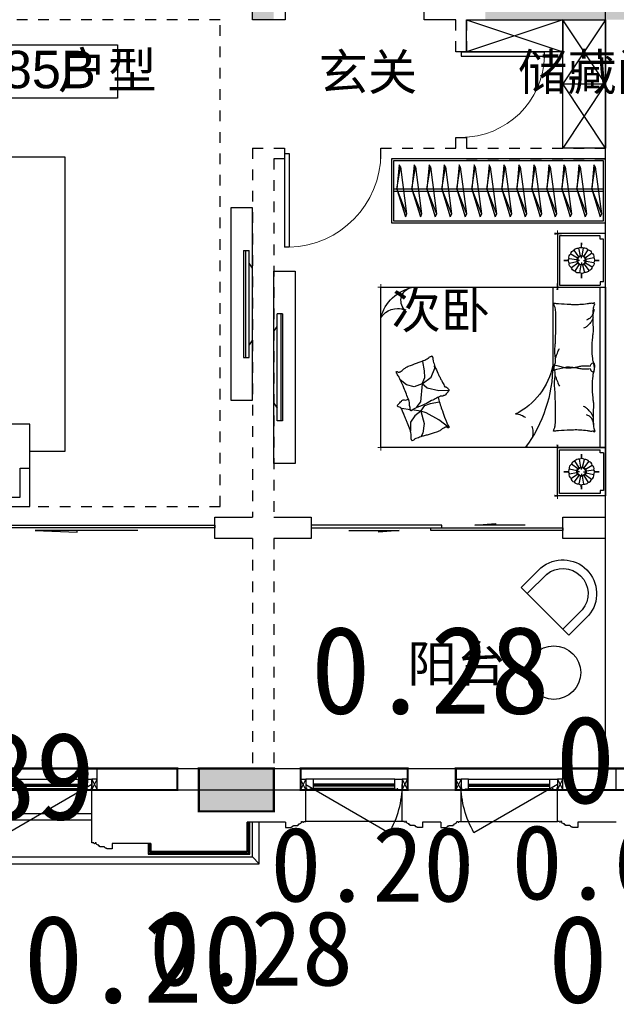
# Model space of a CAD drawing. Header units: millimetres. Extents: x 296296 to 297283, y 219875 to 220035.
# Tile 246 of 256: x 297198.7 to 297204.27, y 220000.78 to 220009.99. Entities that reach past the tile are written whole.
import ezdxf

# ---------------------------------------------------------------- set-up
doc = ezdxf.new("R2010")
doc.units = ezdxf.units.MM
for name, pattern in [('185洋房-中间套（报建版）-旧规$0$DASH', [0.35, 0.25, -0.1]), ('185洋房-中间套（报建版）-旧规$0$洋房户型$0$_DASH', [0.6, 0.4, -0.2]), ('185洋房-中间套（报建版）-旧规$0$洋房户型$0$CONTINOUS', [0]), ('185洋房-中间套（报建版）-旧规$0$洋房户型$0$XU-140-SF-N1$0$DASH', [0.35, 0.25, -0.1]), ('CONTINOUS', [0])]:
    doc.linetypes.add(name, pattern=pattern)
doc.layers.add('$面积结果', color=7, linetype='Continuous')
doc.layers.add('面校面积', color=1, linetype='CONTINOUS', lineweight=0)
doc.layers.add('面积-基底-基底-1', color=11, linetype='Continuous', lineweight=0)
doc.styles.add('dw', font='simhei.ttf')
doc.styles.get("Standard").update_dxf_attribs({"font": 'arial.ttf'})

# ---------------------------------------------------------------- blocks, each defined once
blk = doc.blocks.new('wy53eu64i765i57i78i')
blk.add_hatch(color=253).paths.add_polyline_path([(995074.9, 179658.4), (995074.9, 179258.4), (994374.9, 179258.4), (994374.9, 179658.4)], flags=0)
at = {"color": 253}
blk.add_lwpolyline([(995074.9, 179658.4), (995074.9, 179258.4), (994374.9, 179258.4), (994374.9, 179658.4), (995074.9, 179658.4)], close=True, dxfattribs=at)
blk = doc.blocks.new('sayea5yuteaytuytrauyt')
h = blk.add_hatch()
h.set_pattern_fill('钢筋混凝土', color=253, scale=100)
h.set_pattern_definition([(45, (0, 0), (-176.776695, 176.776695), []), (50, (0, 0), (717.26018, -62.75213), [75, -825]), (355, (0, 0), (-138.75133, 752.19213), [60, -660]), (100.4514, (59.8, -5.2), (578.5094, 689.43954), [63.7402, -701.1421]), (46.1842, (0, 200), (1067.24105, -165.519), [112.5, -1237.5]), (96.6356, (88.9, 186.2), (934.6627, 974.1179), [95.6103, -1051.713]), (351.1842, (0, 200), (934.662, 974.1186), [90, -990]), (21, (100, 150), (596.90705, -402.6189), [75, -825]), (326, (100, 150), (243.31533, 725.15005), [60, -660]), (71.4514, (149.74, 116.45), (840.22263, 322.5305), [63.7402, -701.1421]), (37.5, (0, 0), (12.159855, 332.893854), [0, -652, 0, -670, 0, -662.5]), (7.5, (0, 0), (263.06954, 394.41171), [0, -382, 0, -637, 0, -252.5]), (327.5, (-223, 0), (533.822436, -22.55487), [0, -250, 0, -780, 0, -1035]), (317.5, (-323, 0), (583.18617, 100.10498), [0, -325, 0, -518, 0, -735])])
h.paths.add_polyline_path([(1007424.9, 89058.4), (1007424.9, 87258.4), (1007174.9, 87258.4), (1007174.9, 89058.4)])
h.paths.add_polyline_path([(1021574.9, 89058.4), (1021574.9, 87258.4), (1021324.9, 87258.4), (1021324.9, 89058.4)])
h.paths.add_polyline_path([(989374.9, 89058.4), (989374.9, 87258.4), (989124.9, 87258.4), (989124.9, 89058.4)])
h.paths.add_polyline_path([(1039624.9, 89058.4), (1039624.9, 87258.4), (1039374.9, 87258.4), (1039374.9, 89058.4)])
h.paths.add_polyline_path([(1014474.9, 87858.4), (1014474.9, 84858.4), (1014274.9, 84858.4), (1014274.9, 87858.4)])
h.paths.add_polyline_path([(1044574.9, 92958.4), (1044574.9, 91158.4), (1044374.9, 91158.4), (1044374.9, 92758.4), (1044074.9, 92758.4), (1044074.9, 92958.4)])
h.paths.add_polyline_path([(984374.9, 92758.4), (984374.9, 91158.4), (984174.9, 91158.4), (984174.9, 92958.4), (984674.9, 92958.4), (984674.9, 92758.4)])
h.paths.add_polyline_path([(1027974.9, 92758.4), (1027974.9, 91258.4), (1027774.9, 91258.4), (1027774.9, 92958.4), (1028324.9, 92958.4), (1028324.9, 92758.4)])
h.paths.add_polyline_path([(1000974.9, 92958.4), (1000974.9, 91258.4), (1000774.9, 91258.4), (1000774.9, 92758.4), (1000424.9, 92758.4), (1000424.9, 92958.4)])
h.paths.add_polyline_path([(1033174.9, 92958.4), (1033174.9, 91258.4), (1032974.9, 91258.4), (1032974.9, 92758.4), (1032624.9, 92758.4), (1032624.9, 92958.4)])
h.paths.add_polyline_path([(995774.9, 92758.4), (995774.9, 91258.4), (995574.9, 91258.4), (995574.9, 92958.4), (996124.9, 92958.4), (996124.9, 92758.4)])
h.paths.add_polyline_path([(1014874.9, 80258.4), (1014874.9, 80058.4), (1014274.9, 80058.4), (1014274.9, 81858.4), (1014474.9, 81858.4), (1014474.9, 80258.4)])
h.paths.add_polyline_path([(1046674.9, 92358.4), (1046674.9, 90658.4), (1046474.9, 90658.4), (1046474.9, 92158.4), (1046024.9, 92158.4), (1046024.9, 92358.4)])
h.paths.add_polyline_path([(982274.9, 92158.4), (982274.9, 90658.4), (982074.9, 90658.4), (982074.9, 92358.4), (982724.9, 92358.4), (982724.9, 92158.4)])
h.paths.add_polyline_path([(1042874.9, 80058.4), (1042874.9, 79458.4), (1042074.9, 79458.4), (1042074.9, 79658.4), (1042674.9, 79658.4), (1042674.9, 80258.4), (1043624.9, 80258.4), (1043624.9, 80058.4)])
h.paths.add_polyline_path([(1010674.9, 80058.4), (1010674.9, 79458.4), (1009874.9, 79458.4), (1009874.9, 79658.4), (1010474.9, 79658.4), (1010474.9, 80258.4), (1011424.9, 80258.4), (1011424.9, 80058.4)])
h.paths.add_polyline_path([(1018874.9, 79658.4), (1018874.9, 79458.4), (1018074.9, 79458.4), (1018074.9, 80058.4), (1017324.9, 80058.4), (1017324.9, 80258.4), (1018274.9, 80258.4), (1018274.9, 79658.4)])
h.paths.add_polyline_path([(986674.9, 79658.4), (986674.9, 79458.4), (985874.9, 79458.4), (985874.9, 80058.4), (985124.9, 80058.4), (985124.9, 80258.4), (986074.9, 80258.4), (986074.9, 79658.4)])
h.paths.add_polyline_path([(1016574.9, 92758.4), (1016574.9, 91158.4), (1016374.9, 91158.4), (1016374.9, 92158.4), (1016074.9, 92158.4), (1016074.9, 92358.4), (1016374.9, 92358.4), (1016374.9, 92958.4), (1016874.9, 92958.4), (1016874.9, 92758.4)])
h.paths.add_polyline_path([(1012374.9, 92158.4), (1012374.9, 91158.4), (1012174.9, 91158.4), (1012174.9, 92758.4), (1011874.9, 92758.4), (1011874.9, 92958.4), (1012374.9, 92958.4), (1012374.9, 92358.4), (1012674.9, 92358.4), (1012674.9, 92158.4)])
h.paths.add_polyline_path([(1031699.9, 87258.4), (1031699.9, 86658.4), (1029249.9, 86658.4), (1029249.9, 87258.4), (1029449.9, 87258.4), (1029449.9, 86858.4), (1031499.9, 86858.4), (1031499.9, 87258.4)])
h.paths.add_polyline_path([(999499.9, 87258.4), (999499.9, 86658.4), (997049.9, 86658.4), (997049.9, 87258.4), (997249.9, 87258.4), (997249.9, 86858.4), (999299.9, 86858.4), (999299.9, 87258.4)])
h.paths.add_polyline_path([(1029449.9, 89158.4), (1029449.9, 88743.4), (1029249.9, 88743.4), (1029249.9, 89358.4), (1031699.9, 89358.4), (1031699.9, 88743.4), (1031499.9, 88743.4), (1031499.9, 89158.4)])
h.paths.add_polyline_path([(999499.9, 89358.4), (999499.9, 88743.4), (999299.9, 88743.4), (999299.9, 89158.4), (997249.9, 89158.4), (997249.9, 88743.4), (997049.9, 88743.4), (997049.9, 89358.4)])
h.paths.add_polyline_path([(1026174.8, 92958.4), (1026174.8, 90058.4), (1025974.8, 90058.4), (1025974.8, 92758.4), (1025574.9, 92758.4), (1025574.9, 92958.4)])
h.paths.add_polyline_path([(1002774.9, 92758.4), (1002774.9, 90058.4), (1002574.9, 90058.4), (1002574.9, 92958.4), (1003174.9, 92958.4), (1003174.9, 92758.4)])
h.paths.add_polyline_path([(993974.9, 92958.4), (993974.9, 90058.4), (993774.9, 90058.4), (993774.9, 92758.4), (993374.9, 92758.4), (993374.9, 92958.4)])
h.paths.add_polyline_path([(1034974.9, 92758.4), (1034974.9, 90058.4), (1034774.9, 90058.4), (1034774.9, 92958.4), (1035374.9, 92958.4), (1035374.9, 92758.4)])
h.paths.add_polyline_path([(1046674.9, 83408.4), (1046674.9, 80058.4), (1046074.9, 80058.4), (1046074.9, 80258.4), (1046474.9, 80258.4), (1046474.9, 83408.4)])
h.paths.add_polyline_path([(982674.9, 80258.4), (982674.9, 80058.4), (982074.9, 80058.4), (982074.9, 83408.4), (982274.9, 83408.4), (982274.9, 80258.4)])
h.paths.add_polyline_path([(1001674.9, 89358.4), (1001674.9, 86658.4), (1001474.9, 86658.4), (1001474.9, 89158.4), (1000774.9, 89158.4), (1000774.9, 89358.4)])
h.paths.add_polyline_path([(1027274.9, 89158.4), (1027274.9, 86658.4), (1027074.9, 86658.4), (1027074.9, 89358.4), (1027974.9, 89358.4), (1027974.9, 89158.4)])
h.paths.add_polyline_path([(995074.9, 89158.4), (995074.9, 86658.4), (994874.9, 86658.4), (994874.9, 89358.4), (995774.9, 89358.4), (995774.9, 89158.4)])
h.paths.add_polyline_path([(1033874.9, 89358.4), (1033874.9, 86658.4), (1033674.9, 86658.4), (1033674.9, 89158.4), (1032974.9, 89158.4), (1032974.9, 89358.4)])
h.paths.add_polyline_path([(989374.9, 92958.4), (989374.9, 92158.4), (988974.9, 92158.4), (988974.9, 92958.4)])
h.paths.add_polyline_path([(1007574.9, 92958.4), (1007574.9, 92158.4), (1007174.9, 92158.4), (1007174.9, 92958.4)])
h.paths.add_polyline_path([(995074.9, 79658.4), (995074.9, 79258.4), (994374.9, 79258.4), (994374.9, 79658.4)])
h.paths.add_polyline_path([(1002174.9, 79658.4), (1002174.9, 79258.4), (1001474.9, 79258.4), (1001474.9, 79658.4)])
h.paths.add_polyline_path([(1027274.9, 79658.4), (1027274.9, 79258.4), (1026574.9, 79258.4), (1026574.9, 79658.4)])
h.paths.add_polyline_path([(1034374.9, 79658.4), (1034374.9, 79258.4), (1033674.9, 79258.4), (1033674.9, 79658.4)])
h.paths.add_polyline_path([(1039774.9, 92958.4), (1039774.9, 92158.4), (1039374.9, 92158.4), (1039374.9, 92958.4)])
h.paths.add_polyline_path([(1021574.9, 92958.4), (1021574.9, 92158.4), (1021174.9, 92158.4), (1021174.9, 92958.4)])
at = {"color": 253}
blk.add_lwpolyline([(1027274.9, 79658.4), (1027274.9, 79258.4), (1026574.9, 79258.4), (1026574.9, 79658.4), (1027274.9, 79658.4)], close=True, dxfattribs=at)
blk = doc.blocks.new('4uyh5uj6kj67j75rykjtuk7tsik76ykj')
at = {"color": 253}
blk.add_lwpolyline([(849314.3, 428423.8), (850814.3, 428423.8), (850814.3, 427923.8), (849314.3, 427923.8)], close=True, dxfattribs=at)
for s, height, p in [('185B', 350, (849471.2, 428017.5)), ('户型', 337.59, (850258.7, 428017.5)), ('玄关', 337.59, (852694, 428000)), ('储藏间', 337.59, (854557, 428000)), ('次卧', 337.59, (853374.9, 425774.5)), ('阳台', 337.59, (853524, 422470.5))]:
    blk.add_text(s, height=height, dxfattribs=at).set_placement(p)
blk = doc.blocks.new('185洋房-中间套（报建版）-旧规$0$洋房户型$0$0627004614060755559669DADA558A$C1E567C63')
at = {"color": 253}
blk.add_circle((250, 250), 250, dxfattribs=at)
blk = doc.blocks.new('185洋房-中间套（报建版）-旧规$0$洋房户型$0$0627004614060755559669DADA558Desk_5_ICDA')
at = {"color": 253}
for p, q in [((0, 260.3), (0, 0)), ((80, 260.3), (80, 0)), ((549.2, 260.3), (549.2, 0)), ((629.2, 260.3), (629.2, 0)), ((629.2, 0), (0, 0))]:
    blk.add_line(p, q, dxfattribs=at)
for radius in [315.7, 235.7]:
    blk.add_arc((314.6, 234.3), radius, 4.71807, 175.27904, dxfattribs=at)
blk = doc.blocks.new('*U1163')
at = {"color": 253, "rotation": 44.99999999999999}
blk.add_blockref('185洋房-中间套（报建版）-旧规$0$洋房户型$0$0627004614060755559669DADA558Desk_5_ICDA', (1110.2, 500), dxfattribs=at)
at = {"color": 253, "ltscale": 500, "xscale": -1, "rotation": 90}
blk.add_blockref('185洋房-中间套（报建版）-旧规$0$洋房户型$0$0627004614060755559669DADA558A$C1E567C63', (1500, 400), dxfattribs=at)
blk = doc.blocks.new('*U1183')
at = {"color": 253}
for p, q in [((600, 150), (-600, 150)), ((-600, 150), (-600, -250)), ((-600, -250), (0, 150)), ((0, -250), (-600, 150)), ((0, 150), (0, -250)), ((0, 150), (0, -250)), ((0, -250), (600, 150)), ((600, -250), (0, 150)), ((600, -250), (600, 150)), ((-600, -250), (600, -250))]:
    blk.add_line(p, q, dxfattribs=at)
blk = doc.blocks.new('*U1184')
at = {"color": 253}
for p, q in [((450, 150), (-450, 150)), ((-450, 150), (-450, -150)), ((-450, 150), (450, -150)), ((450, 150), (-450, -150)), ((450, -150), (450, 150)), ((-450, -150), (450, -150))]:
    blk.add_line(p, q, dxfattribs=at)
blk = doc.blocks.new('*U1185')
at = {"color": 253}
for p, q in [((81.7, 1227.3), (31.1, 1227.3)), ((31.1, 1110), (31.1, 1227.3)), ((64.7, 1227.3), (64.7, 227.3)), ((81.7, 1227.3), (81.7, 227.3)), ((0, 1063.1), (31.1, 1110)), ((31.1, 344.6), (31.1, 1110)), ((0, 391.5), (0, 1063.1)), ((0, 391.5), (31.1, 344.6)), ((31.1, 227.3), (31.1, 344.6)), ((81.7, 227.3), (31.1, 227.3))]:
    blk.add_line(p, q, dxfattribs=at)
blk.add_lwpolyline([(200, -172.7), (0, -172.7), (0, 1627.3), (200, 1627.3)], close=True, dxfattribs=at)
blk = doc.blocks.new('185洋房-中间套（报建版）-旧规$0$洋房户型$0$11A$C643C1FD2')
at = {"color": 253}
for points in [[(28, 342.7, -0.263368), (0.1, 361.5, -0.494818), (9.2, 380.2, -0.049225), (26.9, 382, -0.036831), (50.5, 380.2, -0.031893), (88.5, 372.1, 0.035782), (122.4, 365.1, 0.032941), (212.1, 359.2, 0.026564), (323.3, 365.1, 0.017905), (360.8, 370.4, -0.033397), (381, 372.7, -0.03204), (418.1, 372, 0.018442), (482.4, 368.9, 0.010837), (547.2, 369.7, 0.014624), (595.1, 372.7, 0.111249), (617.7, 380, -0.153708), (634.6, 384, -0.076444), (642, 382.2, -0.215512), (643.9, 380.2, -0.585858), (641.3, 377.2, 0.363489), (636.4, 374.6, 0.191716), (636.4, 363, -0.129675), (638.3, 346.4, -0.01735), (635.3, 329.6, 0.019326), (632.7, 314.5, 0.018818), (626.1, 246.1, 0.021828), (625.2, 186.9, 0.006204), (626.5, 153.1, 0.001963), (632.7, 46.2, 0.028341), (636.9, 10, -0.117014), (636.4, 1.1, -0.36606), (635, 0.2, -0.03973), (621.4, 3, -0.048309), (607.7, 8.5, 0.062981), (597, 12.4, 0.04058), (573.6, 15.8, 0.014345), (506.9, 18, 0.005484), (381.4, 17.3, 0.007153), (285.3, 14.3, 0.008762), (242.7, 11.6, -0.008153), (197, 8.6, -0.06251), (139.9, 13, 0.078669), (94.3, 15.1, 0.047825), (71.9, 10.4, -0.034494), (41.1, 3, -0.023571), (15.8, 0, -0.510228), (14.9, 1.1), (22.4, 31.2), (43, 113.7, 0.073041), (45, 133.3, 0.023305), (39.3, 194.4, 0.018299), (35.2, 217.3, -0.01097), (27.9, 255.3, -0.042281), (24.9, 289.6, -0.027201), (27.9, 343)], [(501.9, 368.9, 0.027842), (478.1, 358.3, 0.048685), (465.5, 350.2, 0.023666), (437.6, 325.8, 0.031223), (418.6, 305.1, 0.046801), (413.5, 297.5, 0.023191), (405.5, 280.7)], [(583.8, 374.6, 0.088153), (549.3, 371, 0.088153), (518.1, 355.8, 0.077547), (496.5, 334.2, 0.077547), (482.4, 307)], [(118.4, 15.8, 0.009729), (145.7, 24.8, 0.009729), (172.6, 34.9, 0.007971), (194.3, 44, 0.007971), (215.8, 53.7)]]:
    blk.add_lwpolyline(points, format="xyb", dxfattribs=at)
blk = doc.blocks.new('185洋房-中间套（报建版）-旧规$0$洋房户型$0$11A$C5A527934')
at = {"color": 253}
for p, q in [((122.8, 492.3), (194, 398.8)), ((469.1, 493.2), (467.3, 399.6)), ((194, 398.8), (261.6, 281.4)), ((347, 320.5), (364.8, 400.5)), ((467.3, 399.6), (490.5, 289.8)), ((261.6, 281.4), (277.7, 231.7)), ((329.2, 269), (347, 320.5)), ((490.5, 289.8), (530.8, 243.4)), ((530.8, 243.4), (592.7, 326.9)), ((592.7, 326.9), (677.8, 361)), ((677.8, 361), (699.5, 357.9)), ((69.5, 247.7), (37.1, 229.6)), ((162, 260.1), (69.5, 247.7)), ((277.7, 231.7), (162, 260.1)), ((277.7, 231.7), (233.2, 174.8)), ((277.7, 231.7), (329.2, 269)), ((277.7, 231.7), (288.3, 147)), ((318.7, 193.9), (307.8, 186.1)), ((363.6, 226.4), (318.7, 193.9)), ((530.8, 243.4), (363.6, 226.4)), ((530.8, 243.4), (502.9, 169.1)), ((530.8, 243.4), (591.1, 268.1)), ((591.1, 268.1), (653.1, 265)), ((653.1, 265), (741.3, 249.6)), ((741.3, 249.6), (744.3, 243.8)), ((174.5, 132.1), (90.9, 132.1)), ((233.2, 174.8), (174.5, 132.1)), ((289.9, 133.7), (300.6, 48.6)), ((502.9, 169.1), (521.5, 94.8)), ((521.5, 94.8), (569.7, 38.5))]:
    blk.add_line(p, q, dxfattribs=at)
blk.add_lwpolyline([(405, 391.5, -0.025626), (394.6, 394, -0.0108), (278.2, 431.5, -0.00456), (199.4, 459.6, -0.01125), (167.9, 471.9, -0.069394), (150.9, 482, 0.079756), (136, 490.4, 0.106399), (122.8, 492.3, 0.328642), (119.2, 489.3, 0.299547), (121.3, 483.4, -0.189917), (126.3, 475.5, -0.033518), (127.3, 466.2, -0.075627), (126.9, 462.1, -0.053489), (124.2, 455.1, -0.017838), (113.3, 435.3, -0.038394), (97.8, 413.4, 0.059529), (88.5, 398.9, 0.035943), (79, 375.3, 0.011245), (55.9, 297.6, 0.006203), (46.6, 262, -0.010783), (41.1, 241.6, -0.019485), (37.1, 229.6, -0.005062), (19.4, 184.4, -0.101392), (4.4, 161.7, 0.223768), (0, 149.6, 0.25558), (2.8, 145.5, 0.081563), (16.9, 140.9, 0.071805), (32.3, 140.8, -0.069985), (48.1, 140.7, -0.03546), (101.7, 129, -0.029432), (163.8, 106.8, -0.001554), (193.8, 93.8, 0.00152), (224.5, 80.6, 0.004735), (256.2, 67.5, -0.00382), (295.6, 51.2, -0.296001), (315.3, 22.1, 0.649774), (334.6, 14, 0.02319), (338.7, 18.2, -0.0288), (342, 21.5, -0.005727), (347.9, 26.7, 0.004358), (355.7, 33.5, 0.027528), (371, 48.7, 0.046214), (378.7, 59, 0.194121), (381.2, 74, -0.133719), (382.3, 95.6, -0.005779), (389, 115.4, -0.008882)], format="xyb", dxfattribs=at)
blk.add_lwpolyline([(770.3, 299.1, 0.101392), (787, 320.6, -0.223768), (792.3, 332.3, -0.25558), (789.8, 336.7, -0.081563), (776.1, 342.3, -0.071805), (760.8, 343.6, 0.069985), (745, 344.9, 0.03546), (692.5, 360.6, 0.029432), (632.3, 387.6, 0.001554), (603.3, 402.8, -0.00152), (573.8, 418.3, -0.004735), (543.1, 433.8, 0.00382), (505.1, 453.1, 0.296001), (487.7, 483.6, 0.265444), (469.1, 493.2, -0.02319), (464.7, 489.3, 0.0288), (461.2, 486.3, 0.005727), (454.9, 481.5, -0.004358), (446.6, 475.3, -0.027528), (430.1, 461.4, -0.046214), (421.7, 451.7, -0.194121), (418, 436.9, 0.133719), (415.3, 415.4, 0.011505), (398.6, 377.3, 0.008882), (374.9, 328.9, 0.012426), (341.4, 267.4, -0.033612), (330, 244.1), (309.3, 193.4), (293.3, 154.3, 0.224341), (280.3, 142.3, -0.722772), (280.1, 134.4, -0.103513), (283.5, 133.9, 0.053465), (290, 133.7, 0.030109), (310.7, 129.5, -0.031436), (330.6, 125.5, -0.05324), (344.2, 125.2, 0.05518), (357.4, 124.8, 0.056271), (380.1, 118.8, 0.0108), (493.3, 72.6, 0.00456), (569.7, 38.5, 0.01125), (600.2, 23.8, 0.069394), (616.3, 12.5, -0.079756), (630.6, 2.9, -0.106399), (643.6, 0, -0.328642), (647.5, 2.8, -0.299547), (645.8, 8.8, 0.189917), (641.5, 17.1, 0.033518), (641.1, 26.4, 0.075627), (641.8, 30.4, 0.053489), (645, 37.3, 0.017838), (657.4, 56.2, 0.038394), (674.5, 76.8, -0.059529), (685, 90.5, -0.035943), (696.3, 113.3, -0.011245), (725.3, 189, -0.006203), (737.2, 223.8, 0.010783), (744.3, 243.8, 0.019485), (749.2, 255.4, 0.005062)], format="xyb", close=True, dxfattribs=at)
blk = doc.blocks.new('185洋房-中间套（报建版）-旧规$0$洋房户型$0$11cdx床头灯2.0')
at = {"color": 253}
for p, q in [((-22.4, 36.6), (-61.2, 100)), ((-6.7, 42.3), (-18.3, 115.8)), ((0, 122), (0, 164.8)), ((10, 41.7), (27.5, 114)), ((25.2, 34.7), (69, 94.8)), ((-122, 0), (-164.8, 0)), ((-41.7, 10), (-114, 27.5)), ((-34.7, 25.2), (-94.8, 69)), ((-19.5, 0), (-38.2, 0)), ((0, 19.5), (0, 38.2)), ((19.5, 0), (38.2, 0)), ((36.6, 22.4), (100, 61.2)), ((42.3, 6.7), (115.8, 18.3)), ((122, 0), (164.8, 0)), ((-42.3, -6.7), (-115.8, -18.3)), ((-36.6, -22.4), (-100, -61.2)), ((-25.2, -34.7), (-69, -94.8)), ((-27.3, -114.1), (-10, -41.7)), ((0, -19.5), (0, -38.2)), ((18.7, -113.9), (7, -42.3)), ((62.6, -99.2), (22.9, -36.2)), ((34.7, -25.2), (96, -67.3)), ((41.7, -10), (114.4, -25.8)), ((0, -122), (0, -164.8))]:
    blk.add_line(p, q, dxfattribs=at)
for points in [[(0, 164.8), (0, 122)], [(-164.8, 0), (-122, 0)], [(164.8, 0), (122.1, -1.7)], [(0, -164.8), (0, -122)]]:
    blk.add_lwpolyline(points, dxfattribs=at)
for radius in [42.9, 38.2]:
    blk.add_circle((0, 0), radius, dxfattribs=at)
for centre, start, end in [((-55.7, 60.3), 97.98094, 167.5445), ((-28.3, 77.1), 75.48094, 145.0445), ((3.3, 82), 52.98094, 122.5445), ((34.5, 74.5), 30.48094, 100.0445), ((60.3, 55.7), 7.98094, 77.5445), ((-82, 3.3), 142.98094, 212.5445), ((-74.5, 34.5), 120.48094, 190.0445), ((77.1, 28.3), 345.48094, 55.0445), ((82, -3.3), 322.98094, 32.5445), ((-77.1, -28.3), 165.48094, 235.0445), ((-60.3, -55.7), 187.98094, 257.5445), ((55.7, -60.3), 277.98094, 347.5445), ((74.5, -34.5), 300.48094, 10.0445), ((-34.5, -74.5), 210.48094, 280.0445), ((-3.3, -82), 232.98094, 302.5445), ((28.3, -77.1), 255.48094, 325.0445)]:
    blk.add_arc(centre, 40.1, start, end, dxfattribs=at)
blk = doc.blocks.new('*U1187')
at = {"color": 253}
for p, q in [((-750, 0), (-1200, 0)), ((-1200, 0), (-1200, -450)), ((-1200, 0), (1250, 0)), ((750, 0), (-750, 0)), ((-750, 0), (-750, -2100)), ((-750, -450), (-750, 0)), ((750, -2100), (750, 0)), ((750, -450), (750, 0)), ((750, 0), (1250, 0)), ((1250, 0), (1250, -450)), ((-1180, -50), (-1180, -430)), ((-770, -430), (-770, -50)), ((750, -52.4), (-750, -52.4)), ((770, -430), (770, -50)), ((1230, -50), (1230, -430)), ((-1200, -450), (-750, -450)), ((-1180, -430), (-770, -430)), ((1250, -450), (750, -450)), ((1230, -430), (770, -430)), ((-750, -2100), (750, -2100))]:
    blk.add_line(p, q, dxfattribs=at)
at = {"color": 253, "linetype": '185洋房-中间套（报建版）-旧规$0$洋房户型$0$CONTINOUS', "ltscale": 2.5}
blk.add_line((750, -494.1), (20.4, -493.7), dxfattribs=at)
at = {"color": 253}
for points in [[(-1150, -20), (-1150, -50), (-1180, -50)], [(-800, -20), (-1150, -20)], [(-800, -20), (-800, -50), (-770, -50)], [(800, -20), (800, -50), (770, -50)], [(800, -20), (1200, -20)], [(1200, -20), (1200, -50), (1230, -50)]]:
    blk.add_lwpolyline(points, dxfattribs=at)
for points in [[(-1200, -332.6, 0, 18, 0), (-1200, -478.5, 10, 10, 0)], [(-750, -349.7, 0, 10, 0), (-750, -477.7, 10, 10, 0)], [(750, -349.7, 0, 10, 0), (750, -477.7, 10, 10, 0)], [(1250, -332.6, 0, 18, 0), (1250, -478.5, 10, 10, 0)], [(-1230.6, -450, 10, 0, 0), (-1052.9, -450, 10, 10, 0)], [(-723.3, -450, 18, 0, 0), (-882.5, -450, 10, 10, 0)], [(723.3, -450, 18, 0, 0), (882.5, -450, 10, 10, 0)], [(1280.6, -450, 10, 0, 0), (1102.9, -450, 10, 10, 0)], [(518.5, -1859, 10, 0, 0.374242), (684.4, -1895.4, 10, 10, -2.21586)], [(536.1, -1863.7, 10, 0, -0.177019), (543.3, -1995.7, 10, 10, 2.21586)], [(-750, -2005.4, 0, 10, 0), (-750, -2130, 10, 10, 0)], [(750, -1958.5, 0, 10, 0), (750, -2130, 10, 10, 0)], [(-508.3, -2100, 0, 10, 0), (-780, -2100, 10, 10, 0)], [(625.4, -2100, 0, 10, 0), (780, -2100, 10, 10, 0)]]:
    blk.add_lwpolyline(points, format="xyseb", dxfattribs=at)
at = {"color": 253, "linetype": '185洋房-中间套（报建版）-旧规$0$洋房户型$0$CONTINOUS', "ltscale": 2.5}
for centre, radius, start, end in [((21.1, -1775.7), 1282, 90.03486, 126.97703), ((139.4, -1124.5), 642, 100.68461, 154.07892), ((365.9, -1720.7), 391.6, 284.35656, 348.69827), ((623.9, -1781.8), 129.7, 228.54501, 346.43867), ((369.2, -1944.9), 181.3, 301.18333, 22.20619)]:
    blk.add_arc(centre, radius, start, end, dxfattribs=at)
at = {"color": 253, "linetype": '185洋房-中间套（报建版）-旧规$0$洋房户型$0$XU-140-SF-N1$0$DASH', "ltscale": 2.5}
blk.add_arc((-607.9, -855.2), 175.9, 5.18841, 143.87868, dxfattribs=at)
at = {"color": 253, "xscale": -1}
for name, p in [('185洋房-中间套（报建版）-旧规$0$洋房户型$0$11cdx床头灯2.0', (-975, -225)), ('185洋房-中间套（报建版）-旧规$0$洋房户型$0$11A$C643C1FD2', (39.7, -485.7))]:
    blk.add_blockref(name, p, dxfattribs=at)
at = {"color": 253}
for name, p in [('185洋房-中间套（报建版）-旧规$0$洋房户型$0$11cdx床头灯2.0', (1000, -225)), ('185洋房-中间套（报建版）-旧规$0$洋房户型$0$11A$C643C1FD2', (-39.7, -485.7)), ('185洋房-中间套（报建版）-旧规$0$洋房户型$0$11A$C5A527934', (-685.6, -1956.2))]:
    blk.add_blockref(name, p, dxfattribs=at)
blk = doc.blocks.new('185洋房-中间套（报建版）-旧规$0$洋房户型$0$11A$C17570B11')
at = {"color": 253}
for p, q in [((0, 0), (-211, -32.5)), ((0, 0), (228.5, -89.9)), ((-211, -32.5), (-229.8, -20.5)), ((-211, -32.5), (228.5, -89.9)), ((228.5, -89.9), (259.1, -78.9))]:
    blk.add_line(p, q, dxfattribs=at)
blk.add_lwpolyline([(-229.8, -20.5), (0, 0), (259.1, -78.9)], dxfattribs=at)
blk = doc.blocks.new('*U1157')
at = {"color": 253}
for points in [[(50, 0), (2050, 0), (2050, -600), (50, -600)], [(70, -20), (2030, -20), (2030, -580), (70, -580)]]:
    blk.add_lwpolyline(points, close=True, dxfattribs=at)
for points in [[(70, -285.3), (2030, -285.3)], [(70, -305.3), (2030, -305.3)]]:
    blk.add_lwpolyline(points, dxfattribs=at)
at = {"color": 253, "rotation": 270}
for p in [(179.6, -285.1), (319.6, -285.1), (459.6, -285.1), (599.6, -285.1), (739.6, -285.1), (879.6, -285.1), (1019.6, -285.1), (1159.6, -285.1), (1299.6, -285.1), (1439.6, -285.1), (1579.6, -285.1), (1719.6, -285.1), (1859.6, -285.1), (1999.6, -285.1)]:
    blk.add_blockref('185洋房-中间套（报建版）-旧规$0$洋房户型$0$11A$C17570B11', p, dxfattribs=at)
blk = doc.blocks.new('185洋房-中间套（报建版）-旧规$0$洋房户型$0$11Sofa_1_ICDA')
at = {"color": 253}
for p, q in [((-850, 1100), (-850, -1100)), ((0, 1100), (-850, 1100)), ((0, 1100), (0, -1100)), ((-80, 1020), (-850, 1020)), ((-80, -1020), (-80, 1020)), ((-80, 340), (-850, 340)), ((-80, -340), (-850, -340)), ((-850, -1020), (-80, -1020)), ((-850, -1100), (0, -1100))]:
    blk.add_line(p, q, dxfattribs=at)
blk = doc.blocks.new('185洋房-中间套（报建版）-旧规$0$洋房户型$0$11Sofa_4_ICDA')
at = {"color": 253}
for p, q in [((80, 325.5), (0, 325.5)), ((80, 325.5), (25.5, 325.5)), ((570.9, 325.5), (625.5, 325.5)), ((570.9, 325.5), (650.9, 325.5))]:
    blk.add_line(p, q, dxfattribs=at)
for points in [[(650.9, 0), (650.9, 700), (0, 700), (0, 0), (650.9, 0), (650.9, 325.5)], [(80, 325.5), (80, 80), (570.9, 80), (570.9, 325.5)], [(80, 325.5), (80, 80), (570.9, 80), (570.9, 325.5)]]:
    blk.add_lwpolyline(points, dxfattribs=at)
blk = doc.blocks.new('185洋房-中间套（报建版）-旧规$0$洋房户型$0$11Sofa_5_ICDA')
at = {"color": 253}
for points in [[(0, 0), (1600, 0), (1600, -600), (0, -600)], [(20, -20), (1580, -20), (1580, -580), (20, -580)]]:
    blk.add_lwpolyline(points, close=True, dxfattribs=at)
blk.add_lwpolyline([(800, -580), (800, -20)], dxfattribs=at)
blk = doc.blocks.new('*U1188')
at = {"color": 253}
for p, q in [((-425, 1246.5), (-425, 1639.2)), ((-228.6, 1442.9), (-621.4, 1442.9)), ((-2367.1, -1248.9), (-2148.7, -1248.9)), ((-1936.5, -1248.9), (-1718.1, -1248.9)), ((-425, -1246.5), (-425, -1639.2)), ((-228.6, -1442.9), (-621.4, -1442.9))]:
    blk.add_line(p, q, dxfattribs=at)
for points in [[(-3018.1, -1248.9), (-3318.1, -1248.9), (-3318.1, 1248.9), (-2842.6, 1248.9)], [(-1242.6, 1248.9), (-650, 1248.9), (-650, 1100)], [(-650, -1100), (-650, -1248.9), (-1067.1, -1248.9)]]:
    blk.add_lwpolyline(points, dxfattribs=at)
blk.add_lwpolyline([(-1519, -600), (-1519, 600), (-2219, 600), (-2219, -600)], close=True, dxfattribs=at)
for centre, radius in [((-425, 1442.9), 250), ((-425, 1442.9), 130.9), ((-425, 1442.9), 91.6), ((-2042.6, -1418.5), 200), ((-425, -1442.9), 250), ((-425, -1442.9), 130.9), ((-425, -1442.9), 91.6)]:
    blk.add_circle(centre, radius, dxfattribs=at)
for name, p in [('185洋房-中间套（报建版）-旧规$0$洋房户型$0$11Sofa_5_ICDA', (-2842.6, 1620)), ('185洋房-中间套（报建版）-旧规$0$洋房户型$0$11Sofa_1_ICDA', (0, 0)), ('185洋房-中间套（报建版）-旧规$0$洋房户型$0$11Sofa_4_ICDA', (-1718.1, -1720))]:
    blk.add_blockref(name, p, dxfattribs=at)
at = {"color": 253, "xscale": -1}
blk.add_blockref('185洋房-中间套（报建版）-旧规$0$洋房户型$0$11Sofa_4_ICDA', (-2367.1, -1720), dxfattribs=at)
blk = doc.blocks.new('185洋房-中间套（报建版）-旧规$0$洋房户型$0$$DORLIB2D$00000131')
at = {"color": 253, "lineweight": -2}
for p, q in [((0.15, 0.125), (0.2319, 0.1973)), ((0.2319, 0.1973), (0.2319, 0.125)), ((-0.5, 0.125), (-0.5, 0)), ((0.0192, 0.125), (-0.5, 0.125)), ((0.0192, 0), (0.0192, 0.125)), ((0.35, 0.125), (0.15, 0.125)), ((-0.5, 0), (0.0192, 0)), ((-0.024, 0), (0.5, 0)), ((-0.024, -0.125), (-0.024, 0)), ((0.5, 0), (0.5, -0.125)), ((-0.35, -0.125), (-0.15, -0.125)), ((-0.2319, -0.1973), (-0.2319, -0.125)), ((-0.15, -0.125), (-0.2319, -0.1973)), ((0.5, -0.125), (-0.024, -0.125))]:
    blk.add_line(p, q, dxfattribs=at)
blk = doc.blocks.new('185洋房-中间套（报建版）-旧规$0$洋房户型$0$$DorLib2D$00000001')
at = {"color": 253}
for p, q in [((0.45, 0.975), (0.5, 0.975)), ((0.45, 0), (0.45, 0.975)), ((0.5, 0), (0.5, 0.975)), ((0.5, 0), (0.45, 0))]:
    blk.add_line(p, q, dxfattribs=at)
at = {"color": 253, "lineweight": 13}
blk.add_arc((0.475, 0), 0.975, 91.4693, 180, dxfattribs=at)
blk = doc.blocks.new('185洋房-中间套（报建版）-旧规')
at = {"color": 253, "linetype": 'Continuous'}
for p, q in [((19500, 7100), (19500, 9800)), ((17894, 7100), (17894, 7300)), ((19194, 7300), (19194, 7100)), ((17500, 7100), (16200, 7100)), ((16200, 5900), (16200, 7100)), ((17600, 7100), (17894, 7100)), ((19194, 7100), (19500, 7100)), ((16200, 2450), (16200, 5800)), ((16600, 2450), (16200, 2450)), ((16600, 2250), (16600, 2450)), ((19300, 2450), (18950, 2450)), ((18950, 2450), (18950, 2250)), ((19850, 2450), (19500, 2450)), ((19850, 2250), (19850, 2450)), ((16200, 100), (16200, 2250)), ((16200, 2250), (16600, 2250)), ((18950, 2250), (19300, 2250)), ((19500, 2250), (19850, 2250)), ((16000, 100), (16200, 100))]:
    blk.add_line(p, q, dxfattribs=at)
at = {"color": 253, "linetype": '185洋房-中间套（报建版）-旧规$0$DASH'}
for p, q in [((17500, 7100), (17500, 6800)), ((17600, 6800), (17600, 7100)), ((17500, 6800), (17600, 6800)), ((17600, 6000), (17500, 6000)), ((17500, 6000), (17500, 5900)), ((17600, 5900), (17600, 6000)), ((17500, 5900), (16200, 5900)), ((18300, 5900), (17600, 5900)), ((18300, 5800), (18300, 5900)), ((19500, 5900), (19200, 5900)), ((19200, 5900), (19200, 5800)), ((19500, 5900), (19500, 2450)), ((17500, 5800), (16200, 5800)), ((17500, 5800), (18300, 5800)), ((19200, 5800), (19300, 5800)), ((19300, 5800), (19300, 2450)), ((19300, 2250), (19300, 100)), ((19500, 2250), (19500, 100)), ((19500, 100), (19300, 100))]:
    blk.add_line(p, q, dxfattribs=at)
at = {"color": 253, "linetype": '185洋房-中间套（报建版）-旧规$0$洋房户型$0$_DASH', "ltscale": 0.5}
blk.add_lwpolyline([(19800, 7100), (24900, 7100), (24900, 2550), (19800, 2550)], close=True, dxfattribs=at)
at = {"color": 253}
for name, p, rotation in [('*U1183', (16450, 6500), 270), ('*U1157', (16150, 5800), 359.9999629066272), ('*U1187', (16200, 3850), 89.99996290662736)]:
    blk.add_blockref(name, p, dxfattribs=dict(at, rotation=rotation))
for name, p in [('*U1184', (17050, 6950)), ('*U1185', (19500, 3714.7))]:
    blk.add_blockref(name, p, dxfattribs=at)
for name, p, xscale, yscale, zscale, rotation in [('185洋房-中间套（报建版）-旧规$0$洋房户型$0$$DorLib2D$00000001', (17550, 6400), 800, 800, 100, 89.99998361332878), ('185洋房-中间套（报建版）-旧规$0$洋房户型$0$$DorLib2D$00000001', (18750, 5850), -900, 900, 100, 179.9999999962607), ('185洋房-中间套（报建版）-旧规$0$洋房户型$0$$DORLIB2D$00000131', (17775, 2350), 2350, -200, 200, 180), ('185洋房-中间套（报建版）-旧规$0$洋房户型$0$$DORLIB2D$00000131', (22250, 2350), -4800, -200, 200, 180)]:
    blk.add_blockref(name, p, dxfattribs=dict(at, xscale=xscale, yscale=yscale, zscale=zscale, rotation=rotation))
at = {"color": 253, "xscale": 1.1, "yscale": 1.1, "zscale": 1.1}
blk.add_blockref('*U1188', (24900, 4442), dxfattribs=at)
at = {"color": 253, "xscale": -1}
blk.add_blockref('*U1185', (19300, 3122.7), dxfattribs=at)
at = {"color": 253, "extrusion": (0, 0, -1), "xscale": -1, "zscale": -1, "rotation": 359.9998733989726}
blk.add_blockref('*U1163', (-15432.8, 846.9), dxfattribs=at)
blk = doc.blocks.new('185洋房-边套（报建版）-旧规')
at = {"color": 253, "linetype": 'Continuous'}
for p, q in [((16200, 5900), (16200, 7300)), ((16200, 2350), (16200, 5900)), ((16200, 100), (16200, 2350)), ((16000, 100), (16200, 100))]:
    blk.add_line(p, q, dxfattribs=at)
blk = doc.blocks.new('*U1435')
at = {"color": 253}
for points in [[(29632.7, 9049.6), (29632.7, 8999.6), (29682.7, 8999.6), (29682.7, 9002.6), (29689.7, 9002.6), (29689.7, 9005.6), (29692.7, 9005.6, 0.414214), (29699.7, 9012.6), (29699.7, 9015.6), (29706.7, 9015.6), (29706.7, 9018.6), (29747.7, 9018.6), (29747.7, 9023.6), (29757.7, 9023.6), (29757.7, 9033.6), (29762.7, 9033.6, 0.403991), (29782.7, 9054.6), (29792.7, 9054.6), (29792.7, 9052.1, 1), (29802.7, 9052.1), (29802.7, 9054.6), (29822.7, 9054.6), (29822.7, 9349.6)], [(30912.7, 9049.6), (30912.7, 8999.6), (30862.7, 8999.6), (30862.7, 9002.6), (30855.7, 9002.6), (30855.7, 9005.6), (30852.7, 9005.6, -0.414214), (30845.7, 9012.6), (30845.7, 9015.6), (30838.7, 9015.6), (30838.7, 9018.6), (30797.7, 9018.6), (30797.7, 9023.6), (30787.7, 9023.6), (30787.7, 9033.6), (30782.7, 9033.6, -0.403991), (30762.7, 9054.6), (30752.7, 9054.6), (30752.7, 9052.1, -1), (30742.7, 9052.1), (30742.7, 9054.6), (30722.7, 9054.6), (30722.7, 9349.6)]]:
    blk.add_lwpolyline(points, format="xyb", dxfattribs=at)
blk.add_lwpolyline([(30722.7, 9054.6), (29822.7, 9054.6)], dxfattribs=at)
blk = doc.blocks.new('*U1437')
at = {"color": 253}
for points in [[(7970, 815), (7970, 900), (7900, 900), (7900, 820), (7905, 820), (7905, 800), (7940, 800), (7940, 810), (7950, 810), (7950, 800), (7960, 800)], [(8730, 815), (8730, 900), (8800, 900), (8800, 820), (8795, 820), (8795, 800), (8760, 800), (8760, 810), (8750, 810), (8750, 800), (8740, 800)]]:
    blk.add_lwpolyline(points, close=True, dxfattribs=at)
for points in [[(7970, 900), (8730, 900)], [(7970, 855), (8730, 855)], [(7970, 845), (8730, 845)], [(7970, 835), (8730, 835)], [(7960, 800), (8740, 800)], [(7970, 815), (8730, 815)]]:
    blk.add_lwpolyline(points, dxfattribs=at)
blk = doc.blocks.new('185洋房外包（7F）-中间-报建版$0$seyesryhertyheryetrye')
at = {"color": 253}
blk.add_lwpolyline([(22072.7, 23949.6), (22022.7, 23949.6), (22022.7, 23849.6), (22072.7, 23849.6)], close=True, dxfattribs=at)
for points in [[(22022.7, 23849.6), (22072.7, 23949.6)], [(22022.7, 23949.6), (22072.7, 23849.6)]]:
    blk.add_lwpolyline(points, dxfattribs=at)
blk = doc.blocks.new('*U1442')
at = {"color": 253}
for points in [[(2264.9, 434.3), (2164.9, 434.3), (2164.9, 1384.3), (2464.9, 1384.3)], [(2264.9, 439.3), (2169.9, 439.3), (2169.9, 1379.3), (2464.9, 1379.3)], [(2264.9, 441.8), (2172.4, 441.8), (2172.4, 1376.8), (2464.9, 1376.8)], [(2264.9, 454.3), (2184.9, 454.3), (2184.9, 1364.3), (2464.9, 1364.3)], [(2264.9, 459.3), (2189.9, 459.3), (2189.9, 1359.3), (2464.9, 1359.3)]]:
    blk.add_lwpolyline(points, dxfattribs=at)
blk = doc.blocks.new('*U1448')
at = {"color": 253}
blk.add_lwpolyline([(0, 10), (0, -40), (50, -40), (50, -37), (57, -37), (57, -34), (60, -34, 0.414214), (67, -27), (67, -24), (74, -24), (74, -21), (115, -21), (115, -16), (125, -16), (125, -6), (130, -6, 0.403991), (150, 15), (160, 15), (160, 12.5, 1), (170, 12.5), (170, 15), (190, 15), (190, 610)], format="xyb", dxfattribs=at)
blk = doc.blocks.new('185洋房外包（7F）-中间-报建版')
at = {"color": 253, "linetype": 'Continuous'}
for p, q in [((12407.4, 10549.6), (11907.4, 10549.6)), ((11907.4, 10349.6), (11907.4, 10549.6)), ((12407.4, 10349.6), (12407.4, 10549.6)), ((13857.4, 10549.6), (13407.4, 10549.6)), ((13407.4, 10349.6), (13407.4, 10549.6)), ((13857.4, 10349.6), (13857.4, 10549.6)), ((16757.4, 10549.6), (14857.4, 10549.6)), ((14857.4, 10349.6), (14857.4, 10549.6)), ((16757.4, 10349.6), (16757.4, 10549.6)), ((12407.4, 10349.6), (11907.4, 10349.6)), ((13857.4, 10349.6), (13407.4, 10349.6)), ((16757.4, 10349.6), (14857.4, 10349.6))]:
    blk.add_line(p, q, dxfattribs=at)
at = {"color": 253}
for points in [[(28007.4, 10599.6), (24557.4, 10599.6), (24557.4, 9724.6), (15307.4, 9724.6), (15307.4, 10049.6)], [(12407.4, 10549.6), (13407.4, 10549.6)], [(14857.4, 10549.6), (13857.4, 10549.6)], [(28007.4, 10534.6), (24622.4, 10534.6), (24622.4, 9659.6), (15242.4, 9659.6), (15242.4, 10049.6)], [(20457.4, 10549.6), (16757.4, 10549.6)], [(20407.4, 10129.6), (16807.4, 10129.6)], [(11907.4, 10049.6), (12267.4, 10049.6)], [(13547.4, 10049.6), (13717.4, 10049.6)], [(14997.4, 10049.6), (15357.4, 10049.6), (15357.4, 9774.6), (16257.4, 9774.6), (16257.4, 9849.6), (16617.4, 9849.6)], [(20407.4, 10069.6), (16807.4, 10069.6)], [(15307.4, 9724.6), (15242.4, 9659.6)]]:
    blk.add_lwpolyline(points, dxfattribs=at)
for points in [[(12457.4, 10399.6), (13236.8, 9949.6, 0.131652), (13357.4, 10399.6)], [(14807.4, 10399.6), (14027.9, 9949.6, -0.131652), (13907.4, 10399.6)], [(16807.4, 10399.6), (17586.8, 9949.6, 0.131652), (17707.4, 10399.6)]]:
    blk.add_lwpolyline(points, format="xyb", dxfattribs=at)
at = {"color": 253, "xscale": -1}
for name, p in [('185洋房外包（7F）-中间-报建版$0$seyesryhertyheryetrye', (34480.1, -13500)), ('*U1437', (21257.4, 9549.6)), ('185洋房外包（7F）-中间-报建版$0$seyesryhertyheryetrye', (35930.1, -13500)), ('185洋房外包（7F）-中间-报建版$0$seyesryhertyheryetrye', (38830.1, -13500)), ('*U1437', (25607.4, 9549.6)), ('*U1435', (44630.1, 1000))]:
    blk.add_blockref(name, p, dxfattribs=at)
at = {"color": 253}
for name, p in [('185洋房外包（7F）-中间-报建版$0$seyesryhertyheryetrye', (-8665.3, -13500)), ('*U1437', (6007.4, 9549.6)), ('185洋房外包（7F）-中间-报建版$0$seyesryhertyheryetrye', (-7215.3, -13500)), ('*U1448', (16617.4, 9839.6)), ('*U1435', (-17365.3, 1000))]:
    blk.add_blockref(name, p, dxfattribs=at)
at = {"color": 253, "rotation": 90}
blk.add_blockref('*U1442', (16716.6, 7584.7), dxfattribs=at)

msp = doc.modelspace()

# ---------------------------------------------------------------- block references
at = {"xscale": 0.001, "yscale": 0.001, "zscale": 0.001}
for name, p in [('4uyh5uj6kj67j75rykjtuk7tsik76ykj', (296348.7972, 219581.3273)), ('wy53eu64i765i57i78i', (296205.9972, 219823.3273)), ('sayea5yuteaytuytrauyt', (296173.7972, 219923.3273))]:
    msp.add_blockref(name, p, dxfattribs=at)

# ---------------------------------------------------------------- texts
at = {"layer": '$面积结果', "color": 5, "style": 'dw'}
for p in [(297198.7346, 220000.7967), (297203.6345, 220000.7967)]:
    msp.add_text('0.20', height=0.82066, dxfattribs=at).set_placement(p)
at = {"layer": '面校面积', "color": 5, "style": 'dw'}
for s, p in [('0.20', (297201.0406, 220001.7418)), ('0.60', (297203.2933, 220001.7626)), ('0.28', (297199.9078, 220000.9576))]:
    msp.add_text(s, height=0.7, dxfattribs=at).set_placement(p)

# ---------------------------------------------------------------- next in the draw order: block references
at = {"xscale": -0.001, "yscale": 0.001, "zscale": 0.001}
msp.add_blockref('185洋房-中间套（报建版）-旧规', (297220.372, 220002.8858), dxfattribs=at)

# ---------------------------------------------------------------- next in the draw order: linework, layer by layer
at = {"layer": '面积-基底-基底-1', "color": 5, "const_width": 0.02}
for points in [[(297195.722, 220002.7858), (297200.172, 220002.7858), (297200.172, 220002.9858), (297195.722, 220002.9858)], [(297200.372, 220002.5858), (297201.073, 220002.5858), (297201.073, 220002.9858), (297200.372, 220002.9858)], [(297201.323, 220002.7858), (297202.323, 220002.7858), (297202.323, 220002.9858), (297201.323, 220002.9858)]]:
    msp.add_lwpolyline(points, close=True, dxfattribs=at)

# ---------------------------------------------------------------- next in the draw order: block references
at = {"xscale": -0.001, "yscale": 0.001, "zscale": 0.001}
msp.add_blockref('185洋房-边套（报建版）-旧规', (297220.372, 220002.8858), dxfattribs=at)

# ---------------------------------------------------------------- next in the draw order: texts
at = {"layer": '$面积结果', "color": 5, "style": 'dw'}
for s, p in [('0.28', (297201.4185, 220003.4981)), ('0.89', (297197.1699, 220002.5077))]:
    msp.add_text(s, height=0.82066, dxfattribs=at).set_placement(p)

# ---------------------------------------------------------------- next in the draw order: linework, layer by layer
at = {"layer": '面积-基底-基底-1', "color": 5, "const_width": 0.02}
msp.add_lwpolyline([(297202.773, 220002.7858), (297205.773, 220002.7858), (297205.773, 220002.9858), (297202.773, 220002.9858)], close=True, dxfattribs=at)

# ---------------------------------------------------------------- next in the draw order: block references
at = {"xscale": -0.001, "yscale": 0.001, "zscale": 0.001}
msp.add_blockref('185洋房外包（7F）-中间-报建版', (297216.1794, 219992.4362), dxfattribs=at)

# ---------------------------------------------------------------- next in the draw order: texts
at = {"layer": '$面积结果', "color": 5, "style": 'dw'}
msp.add_text('0.60', height=0.82066, dxfattribs=at).set_placement((297203.7042, 220002.6619))

doc.saveas('drawing.dxf')
